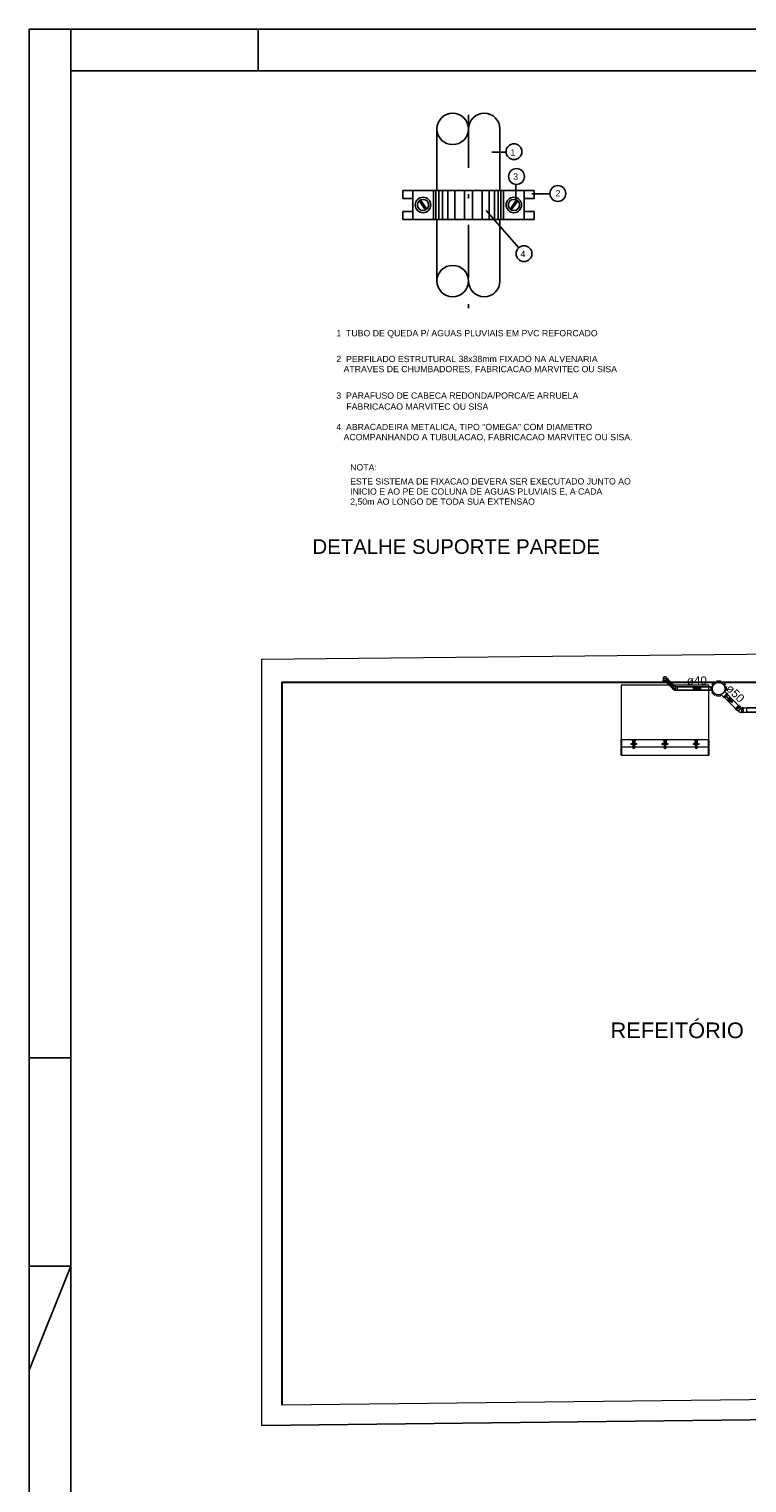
# Model space of a CAD drawing. Header units: millimetres. Extents: x 567 to 934, y -1 to 364.
# Tile 4 of 256: x 567 to 585, y 23 to 58. Entities that reach past the tile are written whole.
import ezdxf
from ezdxf.enums import TextEntityAlignment as Align

# ---------------------------------------------------------------- set-up
doc = ezdxf.new("R2010")
doc.units = ezdxf.units.MM
doc.header["$MEASUREMENT"] = 0
for name, pattern in [('DASHDOT', [2.54, 1.27, -0.635, 0, -0.635]), ('HIDDEN', [0.9525, 0.635, -0.3175]), ('NULL', [0])]:
    doc.linetypes.add(name, pattern=pattern)
doc.layers.get('0').update_dxf_attribs({"lineweight": 18})
for name, color, linetype in [('ARQ FINA', 8, 'Continuous'), ('FOLHA_PADRÃO', 7, 'Continuous'), ('TEX', 4, 'Continuous'), ('TIGRECAD', 3, 'Continuous')]:
    doc.layers.add(name, color=color, linetype=linetype)
for name, color, linetype, lineweight in [('Simbolos', 14, 'Continuous', 20), ('Simbolos_int', 14, 'Continuous', 15), ('TQ-Condutos', 14, 'Continuous', 25), ('TQ-Sentido conduto', 14, 'Continuous', 30), ('TQ-Textos conduto', 7, 'Continuous', 9)]:
    doc.layers.add(name, color=color, linetype=linetype, lineweight=lineweight)
doc.styles.add('Arial', font='arial.ttf')
doc.styles.add('R080', font='arial.ttf', dxfattribs={"height": 0.1})
doc.styles.add('ROMANS', font='arial.ttf')

# ---------------------------------------------------------------- blocks, each defined once
blk = doc.blocks.new('A1EST. 1500')
at = {"layer": 'FOLHA_PADRÃO', "color": 1, "linetype": 'Continuous'}
for p, q in [((0, 59.4), (0, 0)), ((150.008, 59.4), (0, 59.4)), ((1, 59.4), (1, 58.4)), ((5.5, 59.4), (5.5, 58.4))]:
    blk.add_line(p, q, dxfattribs=at)
at = {"layer": 'FOLHA_PADRÃO', "color": 1}
for p, q in [((1, 34.7), (0, 34.7)), ((1, 29.7), (0, 27.2)), ((1, 29.7), (0, 29.7))]:
    blk.add_line(p, q, dxfattribs=at)
at = {"layer": 'FOLHA_PADRÃO', "color": 6, "linetype": 'Continuous'}
blk.add_lwpolyline([(149, 58.4), (149, 1), (1, 1), (1, 58.4), (149, 58.4)], dxfattribs=at)

msp = doc.modelspace()

# ---------------------------------------------------------------- linework, layer by layer
at = {"layer": 'ARQ FINA', "lineweight": 5}
for p, q in [((573.041, 43.174), (585.666, 43.307)), ((573.041, 24.777), (573.041, 43.174)), ((573.521, 25.263), (573.521, 42.629)), ((573.521, 42.629), (586.146, 42.629)), ((573.521, 42.619), (586.146, 42.619)), ((573.531, 42.629), (573.531, 25.263)), ((583.771, 42.549), (581.671, 42.549)), ((581.671, 42.549), (581.671, 41.249)), ((583.771, 41.249), (583.771, 42.549)), ((581.671, 41.249), (583.771, 41.249)), ((581.671, 40.869), (581.671, 41.249)), ((581.673, 41.249), (581.673, 40.869)), ((581.921, 41.239), (581.921, 41.249)), ((581.921, 41.239), (582.021, 41.239)), ((581.944, 41.228), (581.923, 41.236)), ((582.019, 41.236), (581.923, 41.236)), ((581.948, 41.228), (581.944, 41.228)), ((581.948, 41.15), (581.948, 41.228)), ((581.948, 41.228), (581.995, 41.228)), ((581.96, 41.203), (581.982, 41.203)), ((581.96, 41.161), (581.96, 41.203)), ((581.98, 41.205), (581.962, 41.205)), ((581.982, 41.203), (581.982, 41.161)), ((581.999, 41.228), (581.995, 41.228)), ((581.995, 41.228), (581.995, 41.15)), ((582.019, 41.236), (581.999, 41.228)), ((582.021, 41.249), (582.021, 41.239)), ((582.671, 41.239), (582.671, 41.249)), ((582.671, 41.239), (582.771, 41.239)), ((582.694, 41.228), (582.673, 41.236)), ((582.769, 41.236), (582.673, 41.236)), ((582.698, 41.228), (582.694, 41.228)), ((582.698, 41.15), (582.698, 41.228)), ((582.698, 41.228), (582.745, 41.228)), ((582.71, 41.203), (582.732, 41.203)), ((582.71, 41.161), (582.71, 41.203)), ((582.73, 41.205), (582.712, 41.205)), ((582.732, 41.203), (582.732, 41.161)), ((582.749, 41.228), (582.745, 41.228)), ((582.745, 41.228), (582.745, 41.15)), ((582.769, 41.236), (582.749, 41.228)), ((582.771, 41.249), (582.771, 41.239)), ((583.421, 41.239), (583.421, 41.249)), ((583.421, 41.239), (583.521, 41.239)), ((583.444, 41.228), (583.423, 41.236)), ((583.519, 41.236), (583.423, 41.236)), ((583.448, 41.228), (583.444, 41.228)), ((583.448, 41.15), (583.448, 41.228)), ((583.448, 41.228), (583.495, 41.228)), ((583.46, 41.203), (583.482, 41.203)), ((583.46, 41.161), (583.46, 41.203)), ((583.48, 41.205), (583.462, 41.205)), ((583.482, 41.203), (583.482, 41.161)), ((583.499, 41.228), (583.495, 41.228)), ((583.495, 41.228), (583.495, 41.15)), ((583.519, 41.236), (583.499, 41.228)), ((583.521, 41.249), (583.521, 41.239)), ((583.769, 40.869), (583.769, 41.249)), ((583.771, 41.249), (583.771, 40.869)), ((581.671, 40.869), (581.671, 40.873)), ((581.671, 40.873), (583.771, 40.873)), ((581.671, 40.869), (583.771, 40.869)), ((581.671, 40.869), (581.673, 40.869)), ((581.673, 41.071), (581.945, 41.071)), ((581.905, 41.131), (581.905, 41.148)), ((581.907, 41.15), (581.948, 41.15)), ((581.907, 41.15), (581.907, 41.129)), ((581.948, 41.129), (581.907, 41.129)), ((581.952, 41.081), (581.953, 41.066)), ((581.96, 41.118), (581.96, 41.076)), ((581.96, 41.076), (581.982, 41.076)), ((581.98, 41.074), (581.962, 41.074)), ((581.982, 41.076), (581.982, 41.118)), ((581.991, 41.081), (581.989, 41.066)), ((581.995, 41.15), (582.035, 41.15)), ((582.035, 41.129), (581.995, 41.129)), ((581.998, 41.071), (582.695, 41.071)), ((582.035, 41.129), (582.035, 41.15)), ((582.037, 41.148), (582.037, 41.131)), ((582.655, 41.131), (582.655, 41.148)), ((582.657, 41.15), (582.698, 41.15)), ((582.657, 41.15), (582.657, 41.129)), ((582.698, 41.129), (582.657, 41.129)), ((582.702, 41.081), (582.703, 41.066)), ((582.71, 41.118), (582.71, 41.076)), ((582.71, 41.076), (582.732, 41.076)), ((582.73, 41.074), (582.712, 41.074)), ((582.732, 41.076), (582.732, 41.118)), ((582.741, 41.081), (582.739, 41.066)), ((582.745, 41.15), (582.785, 41.15)), ((582.785, 41.129), (582.745, 41.129)), ((582.748, 41.071), (583.445, 41.071)), ((582.785, 41.129), (582.785, 41.15)), ((582.787, 41.148), (582.787, 41.131)), ((583.405, 41.131), (583.405, 41.148)), ((583.407, 41.15), (583.448, 41.15)), ((583.407, 41.15), (583.407, 41.129)), ((583.448, 41.129), (583.407, 41.129)), ((583.452, 41.081), (583.453, 41.066)), ((583.46, 41.118), (583.46, 41.076)), ((583.46, 41.076), (583.482, 41.076)), ((583.48, 41.074), (583.462, 41.074)), ((583.482, 41.076), (583.482, 41.118)), ((583.491, 41.081), (583.489, 41.066)), ((583.495, 41.15), (583.535, 41.15)), ((583.535, 41.129), (583.495, 41.129)), ((583.498, 41.071), (583.769, 41.071)), ((583.535, 41.129), (583.535, 41.15)), ((583.537, 41.148), (583.537, 41.131)), ((583.769, 40.869), (583.771, 40.869)), ((583.771, 40.873), (583.771, 40.869)), ((585.755, 25.407), (573.521, 25.263)), ((597.448, 25.065), (573.041, 24.777)), ((573.041, 24.777), (585.76, 24.927))]:
    msp.add_line(p, q, dxfattribs=at)
for centre, radius in [((581.971, 41.139), 0.023), ((581.971, 41.139), 0.0171), ((582.721, 41.139), 0.023), ((582.721, 41.139), 0.0171), ((583.471, 41.139), 0.023), ((583.471, 41.139), 0.0171)]:
    msp.add_circle(centre, radius, dxfattribs=at)
for centre, radius, start, end in [((581.924, 41.239), 0.003, 180, 248.3999), ((581.962, 41.203), 0.002, 90, 180), ((581.98, 41.203), 0.002, 0, 90), ((582.018, 41.239), 0.003, 291.6001, 0), ((582.674, 41.239), 0.003, 180, 248.3999), ((582.712, 41.203), 0.002, 90, 180), ((582.73, 41.203), 0.002, 0, 90), ((582.768, 41.239), 0.003, 291.6001, 0), ((583.424, 41.239), 0.003, 180, 248.3999), ((583.462, 41.203), 0.002, 90, 180), ((583.48, 41.203), 0.002, 0, 90), ((583.518, 41.239), 0.003, 291.6001, 0), ((581.907, 41.148), 0.002, 90, 180), ((581.907, 41.131), 0.002, 180, 270), ((581.971, 41.059), 0.0288, 132.775, 47.2143), ((581.971, 41.139), 0.0245, 116.6055, 243.3945), ((582.897, 41.184), 0.951, 183.3746, 186.2701), ((581.971, 41.063), 0.0231, 145.2469, 34.7531), ((581.986, 41.134), 0.0383, 188.1656, 226.9062), ((581.971, 41.066), 0.0178, 180, 270), ((581.958, 41.161), 0.00201, 300, 0), ((581.958, 41.118), 0.00201, 0, 60), ((581.971, 41.146), 0.0184, 53.4959, 126.5041), ((581.971, 41.133), 0.0184, 233.4959, 306.5041), ((581.962, 41.076), 0.002, 180, 270), ((581.971, 41.066), 0.0178, 270, 0), ((581.98, 41.076), 0.002, 270, 0), ((581.984, 41.161), 0.00202, 180, 233.8896), ((581.971, 41.139), 0.0245, 296.6055, 63.3945), ((581.956, 41.134), 0.0383, 313.0938, 351.8344), ((581.971, 41.139), 0.0245, 296.6055, 333.5722), ((581.984, 41.118), 0.00202, 126.1104, 180), ((581.046, 41.184), 0.951, 353.7297, 356.6254), ((582.035, 41.148), 0.002, 0, 90), ((582.035, 41.131), 0.002, 270, 0), ((582.657, 41.148), 0.002, 90, 180), ((582.657, 41.131), 0.002, 180, 270), ((582.721, 41.059), 0.0288, 132.775, 47.2143), ((582.721, 41.139), 0.0245, 116.6055, 243.3945), ((583.647, 41.184), 0.951, 183.3746, 186.2701), ((582.721, 41.063), 0.0231, 145.2469, 34.7531), ((582.736, 41.134), 0.0383, 188.1656, 226.9062), ((582.721, 41.066), 0.0178, 180, 270), ((582.708, 41.161), 0.00201, 300, 0), ((582.708, 41.118), 0.00201, 0, 60), ((582.721, 41.146), 0.0184, 53.4959, 126.5041), ((582.721, 41.133), 0.0184, 233.4959, 306.5041), ((582.712, 41.076), 0.002, 180, 270), ((582.721, 41.066), 0.0178, 270, 0), ((582.73, 41.076), 0.002, 270, 0), ((582.734, 41.161), 0.00202, 180, 233.8896), ((582.721, 41.139), 0.0245, 296.6055, 63.3945), ((582.706, 41.134), 0.0383, 313.0938, 351.8344), ((582.721, 41.139), 0.0245, 296.6055, 333.5722), ((582.734, 41.118), 0.00202, 126.1104, 180), ((581.796, 41.184), 0.951, 353.7297, 356.6254), ((582.785, 41.148), 0.002, 0, 90), ((582.785, 41.131), 0.002, 270, 0), ((583.407, 41.148), 0.002, 90, 180), ((583.407, 41.131), 0.002, 180, 270), ((583.471, 41.059), 0.0288, 132.775, 47.2143), ((583.471, 41.139), 0.0245, 116.6055, 243.3945), ((584.397, 41.184), 0.951, 183.3746, 186.2701), ((583.471, 41.063), 0.0231, 145.2469, 34.7531), ((583.486, 41.134), 0.0383, 188.1656, 226.9062), ((583.471, 41.066), 0.0178, 180, 270), ((583.458, 41.161), 0.00201, 300, 0), ((583.458, 41.118), 0.00201, 0, 60), ((583.471, 41.146), 0.0184, 53.4959, 126.5041), ((583.471, 41.133), 0.0184, 233.4959, 306.5041), ((583.462, 41.076), 0.002, 180, 270), ((583.471, 41.066), 0.0178, 270, 0), ((583.48, 41.076), 0.002, 270, 0), ((583.484, 41.161), 0.00202, 180, 233.8896), ((583.471, 41.139), 0.0245, 296.6055, 63.3945), ((583.456, 41.134), 0.0383, 313.0938, 351.8344), ((583.471, 41.139), 0.0245, 296.6055, 333.5722), ((583.484, 41.118), 0.00202, 126.1104, 180), ((582.546, 41.184), 0.951, 353.7297, 356.6254), ((583.535, 41.148), 0.002, 0, 90), ((583.535, 41.131), 0.002, 270, 0)]:
    msp.add_arc(centre, radius, start, end, dxfattribs=at)
at = {"layer": 'Simbolos'}
for p, q in [((582.671, 42.626), (582.671, 42.635)), ((582.673, 42.637), (582.675, 42.638)), ((582.673, 42.624), (582.676, 42.623)), ((582.677, 42.668), (582.68, 42.671)), ((582.677, 42.64), (582.677, 42.668)), ((582.677, 42.615), (582.677, 42.621)), ((582.765, 42.615), (582.677, 42.615)), ((582.68, 42.709), (582.68, 42.689)), ((582.68, 42.689), (582.68, 42.671)), ((582.762, 42.709), (582.762, 42.689)), ((582.762, 42.689), (582.762, 42.671)), ((582.765, 42.668), (582.762, 42.671)), ((582.764, 42.724), (582.776, 42.713)), ((582.809, 42.686), (582.765, 42.643)), ((582.765, 42.64), (582.765, 42.668)), ((582.765, 42.615), (582.765, 42.621)), ((582.77, 42.637), (582.767, 42.638)), ((582.77, 42.624), (582.767, 42.623)), ((582.771, 42.626), (582.771, 42.635)), ((582.779, 42.713), (582.776, 42.713)), ((582.8, 42.692), (582.779, 42.713)), ((582.803, 42.692), (582.8, 42.692)), ((582.809, 42.686), (582.803, 42.692)), ((583.849, 42.566), (583.913, 42.63)), ((583.913, 42.63), (583.94, 42.603)), ((583.965, 42.652), (583.965, 42.613)), ((583.965, 42.652), (584.055, 42.652)), ((584.055, 42.652), (584.055, 42.613)), ((584.108, 42.63), (584.08, 42.603)), ((584.108, 42.63), (584.172, 42.566)), ((582.955, 42.54), (582.89, 42.476)), ((582.89, 42.476), (582.896, 42.47)), ((582.896, 42.47), (582.899, 42.47)), ((582.899, 42.47), (582.92, 42.449)), ((582.92, 42.449), (582.923, 42.449)), ((582.955, 42.54), (582.96, 42.534)), ((582.96, 42.534), (582.96, 42.532)), ((582.96, 42.532), (582.979, 42.512)), ((582.976, 42.425), (582.974, 42.428)), ((583.006, 42.425), (582.976, 42.425)), ((583.006, 42.512), (582.979, 42.512)), ((583.008, 42.514), (583.006, 42.512)), ((583.008, 42.423), (583.006, 42.425)), ((583.016, 42.514), (583.008, 42.514)), ((583.016, 42.423), (583.008, 42.423)), ((583.016, 42.514), (583.016, 42.423)), ((583.827, 42.514), (583.866, 42.514)), ((583.827, 42.424), (583.827, 42.514)), ((583.827, 42.424), (583.866, 42.424)), ((583.849, 42.566), (583.877, 42.539)), ((583.849, 42.371), (583.877, 42.399)), ((583.913, 42.308), (583.849, 42.371)), ((583.913, 42.308), (583.94, 42.335)), ((583.965, 42.286), (583.965, 42.325)), ((584.055, 42.286), (583.965, 42.286)), ((584.055, 42.286), (584.055, 42.325)), ((584.129, 42.273), (584.071, 42.331)), ((584.126, 42.266), (584.129, 42.27)), ((584.138, 42.251), (584.126, 42.263)), ((584.141, 42.25), (584.146, 42.254)), ((584.172, 42.566), (584.144, 42.539)), ((584.207, 42.35), (584.148, 42.408)), ((584.155, 42.247), (584.149, 42.253)), ((584.193, 42.514), (584.154, 42.514)), ((584.193, 42.424), (584.154, 42.424)), ((584.232, 42.324), (584.155, 42.247)), ((584.193, 42.514), (584.193, 42.424)), ((584.213, 42.353), (584.209, 42.35)), ((584.228, 42.341), (584.216, 42.353)), ((584.229, 42.338), (584.226, 42.333)), ((584.232, 42.324), (584.226, 42.331)), ((584.413, 41.989), (584.49, 42.066)), ((584.413, 41.989), (584.419, 41.983)), ((584.416, 41.975), (584.42, 41.98)), ((584.417, 41.972), (584.429, 41.96)), ((584.432, 41.96), (584.436, 41.963)), ((584.439, 41.963), (584.445, 41.957)), ((584.445, 41.957), (584.446, 41.957)), ((584.446, 41.957), (584.47, 41.933)), ((584.47, 41.933), (584.475, 41.933)), ((584.475, 41.933), (584.478, 41.929)), ((584.478, 41.929), (584.476, 41.927)), ((584.476, 41.927), (584.481, 41.923)), ((584.483, 41.925), (584.481, 41.923)), ((584.49, 42.066), (584.497, 42.06)), ((584.504, 42.063), (584.499, 42.06)), ((584.507, 42.062), (584.519, 42.05)), ((584.519, 42.047), (584.516, 42.043)), ((584.516, 42.041), (584.523, 42.034)), ((584.523, 42.034), (584.523, 42.033)), ((584.523, 42.033), (584.546, 42.01)), ((584.54, 41.905), (584.564, 41.905)), ((584.546, 42.01), (584.546, 42.009)), ((584.548, 42.007), (584.564, 42.007)), ((584.564, 41.901), (584.564, 42.011)), ((584.564, 42.011), (584.573, 42.011)), ((584.564, 41.901), (584.573, 41.901)), ((584.577, 42.018), (584.575, 42.012)), ((584.577, 41.894), (584.575, 41.9)), ((584.579, 42.019), (584.596, 42.019)), ((584.579, 41.892), (584.596, 41.892)), ((584.598, 42.018), (584.599, 42.012)), ((584.598, 41.894), (584.599, 41.899)), ((584.601, 42.011), (584.61, 42.011)), ((584.601, 41.901), (584.61, 41.901)), ((584.61, 42.011), (584.61, 42.01)), ((584.61, 42.01), (584.688, 42.01)), ((584.61, 41.902), (584.688, 41.902)), ((584.61, 41.901), (584.61, 41.902))]:
    msp.add_line(p, q, dxfattribs=at)
for points in [[(582.673, 42.637), (582.673, 42.637), (582.672, 42.637), (582.672, 42.637), (582.672, 42.637), (582.672, 42.637), (582.671, 42.636), (582.671, 42.636), (582.671, 42.636), (582.671, 42.635)], [(582.671, 42.626), (582.671, 42.626), (582.671, 42.625), (582.671, 42.625), (582.671, 42.625), (582.672, 42.625), (582.672, 42.624), (582.672, 42.624), (582.672, 42.624), (582.673, 42.624)], [(582.675, 42.638), (582.676, 42.638), (582.676, 42.638), (582.676, 42.638), (582.677, 42.638), (582.677, 42.638), (582.677, 42.639), (582.677, 42.639), (582.677, 42.639), (582.677, 42.64)], [(582.677, 42.621), (582.677, 42.622), (582.677, 42.622), (582.677, 42.622), (582.677, 42.622), (582.677, 42.623), (582.676, 42.623), (582.676, 42.623), (582.676, 42.623), (582.676, 42.623)], [(582.762, 42.709), (582.762, 42.716), (582.76, 42.723), (582.757, 42.73), (582.753, 42.735), (582.748, 42.741), (582.742, 42.745), (582.735, 42.748), (582.728, 42.75), (582.721, 42.75), (582.714, 42.75), (582.707, 42.748), (582.701, 42.745), (582.695, 42.741), (582.69, 42.735), (582.686, 42.73), (582.683, 42.723), (582.681, 42.716), (582.68, 42.709)], [(582.765, 42.64), (582.765, 42.639), (582.765, 42.639), (582.766, 42.639), (582.766, 42.638), (582.766, 42.638), (582.766, 42.638), (582.767, 42.638), (582.767, 42.638), (582.767, 42.638)], [(582.767, 42.623), (582.767, 42.623), (582.766, 42.623), (582.766, 42.623), (582.766, 42.623), (582.766, 42.622), (582.766, 42.622), (582.765, 42.622), (582.765, 42.622), (582.765, 42.621)], [(582.771, 42.635), (582.771, 42.636), (582.771, 42.636), (582.771, 42.636), (582.771, 42.637), (582.771, 42.637), (582.77, 42.637), (582.77, 42.637), (582.77, 42.637), (582.77, 42.637)], [(582.77, 42.624), (582.77, 42.624), (582.77, 42.624), (582.771, 42.624), (582.771, 42.625), (582.771, 42.625), (582.771, 42.625), (582.771, 42.625), (582.771, 42.626), (582.771, 42.626)], [(582.923, 42.449), (582.928, 42.445), (582.934, 42.442), (582.939, 42.439), (582.945, 42.436), (582.95, 42.434), (582.956, 42.432), (582.962, 42.43), (582.968, 42.429), (582.974, 42.428)], [(584.126, 42.266), (584.126, 42.266), (584.126, 42.265), (584.126, 42.265), (584.125, 42.265), (584.125, 42.264), (584.126, 42.264), (584.126, 42.264), (584.126, 42.263), (584.126, 42.263)], [(584.129, 42.27), (584.13, 42.27), (584.13, 42.27), (584.13, 42.271), (584.13, 42.271), (584.13, 42.271), (584.13, 42.272), (584.13, 42.272), (584.129, 42.272), (584.129, 42.273)], [(584.138, 42.251), (584.139, 42.251), (584.139, 42.25), (584.139, 42.25), (584.139, 42.25), (584.14, 42.25), (584.14, 42.25), (584.14, 42.25), (584.141, 42.25), (584.141, 42.25)], [(584.149, 42.253), (584.148, 42.253), (584.148, 42.254), (584.148, 42.254), (584.148, 42.254), (584.147, 42.254), (584.147, 42.254), (584.147, 42.254), (584.146, 42.254), (584.146, 42.254)], [(584.207, 42.35), (584.207, 42.35), (584.207, 42.35), (584.207, 42.349), (584.208, 42.349), (584.208, 42.349), (584.208, 42.349), (584.209, 42.35), (584.209, 42.35), (584.209, 42.35)], [(584.216, 42.353), (584.216, 42.353), (584.215, 42.353), (584.215, 42.354), (584.215, 42.354), (584.215, 42.354), (584.214, 42.354), (584.214, 42.354), (584.214, 42.353), (584.213, 42.353)], [(584.226, 42.333), (584.226, 42.333), (584.225, 42.332), (584.225, 42.332), (584.225, 42.332), (584.225, 42.332), (584.225, 42.331), (584.226, 42.331), (584.226, 42.331), (584.226, 42.331)], [(584.229, 42.338), (584.229, 42.339), (584.229, 42.339), (584.229, 42.339), (584.229, 42.339), (584.229, 42.34), (584.229, 42.34), (584.229, 42.34), (584.229, 42.34), (584.228, 42.341)], [(584.416, 41.975), (584.416, 41.975), (584.416, 41.974), (584.416, 41.974), (584.416, 41.974), (584.416, 41.973), (584.416, 41.973), (584.416, 41.973), (584.417, 41.973), (584.417, 41.972)], [(584.42, 41.98), (584.42, 41.98), (584.42, 41.981), (584.42, 41.981), (584.42, 41.981), (584.42, 41.982), (584.42, 41.982), (584.42, 41.982), (584.419, 41.982), (584.419, 41.983)], [(584.429, 41.96), (584.429, 41.96), (584.43, 41.96), (584.43, 41.96), (584.43, 41.959), (584.431, 41.959), (584.431, 41.96), (584.431, 41.96), (584.432, 41.96), (584.432, 41.96)], [(584.439, 41.963), (584.438, 41.963), (584.438, 41.964), (584.438, 41.964), (584.437, 41.964), (584.437, 41.964), (584.437, 41.964), (584.436, 41.964), (584.436, 41.963), (584.436, 41.963)], [(584.483, 41.925), (584.488, 41.921), (584.494, 41.917), (584.5, 41.914), (584.506, 41.911), (584.513, 41.909), (584.519, 41.907), (584.526, 41.906), (584.533, 41.905), (584.54, 41.905)], [(584.497, 42.06), (584.497, 42.06), (584.497, 42.06), (584.497, 42.059), (584.498, 42.059), (584.498, 42.059), (584.498, 42.059), (584.498, 42.059), (584.499, 42.06), (584.499, 42.06)], [(584.507, 42.062), (584.506, 42.063), (584.506, 42.063), (584.506, 42.063), (584.506, 42.063), (584.505, 42.063), (584.505, 42.063), (584.505, 42.063), (584.505, 42.063), (584.504, 42.063)], [(584.516, 42.043), (584.516, 42.043), (584.516, 42.043), (584.515, 42.042), (584.515, 42.042), (584.515, 42.042), (584.515, 42.041), (584.516, 42.041), (584.516, 42.041), (584.516, 42.041)], [(584.519, 42.047), (584.519, 42.048), (584.52, 42.048), (584.52, 42.048), (584.52, 42.048), (584.52, 42.049), (584.52, 42.049), (584.519, 42.049), (584.519, 42.05), (584.519, 42.05)], [(584.546, 42.009), (584.546, 42.008), (584.546, 42.008), (584.546, 42.008), (584.546, 42.008), (584.547, 42.008), (584.547, 42.008), (584.547, 42.007), (584.547, 42.007), (584.547, 42.007), (584.547, 42.007), (584.547, 42.007), (584.547, 42.007), (584.547, 42.007), (584.548, 42.007), (584.548, 42.007), (584.548, 42.007), (584.548, 42.007), (584.548, 42.007)], [(584.573, 42.011), (584.573, 42.011), (584.574, 42.011), (584.574, 42.011), (584.574, 42.011), (584.575, 42.011), (584.575, 42.011), (584.575, 42.012), (584.575, 42.012), (584.575, 42.012)], [(584.575, 41.9), (584.575, 41.9), (584.575, 41.9), (584.575, 41.9), (584.575, 41.901), (584.574, 41.901), (584.574, 41.901), (584.574, 41.901), (584.573, 41.901), (584.573, 41.901)], [(584.579, 42.019), (584.578, 42.019), (584.578, 42.019), (584.578, 42.019), (584.578, 42.019), (584.577, 42.019), (584.577, 42.019), (584.577, 42.019), (584.577, 42.018), (584.577, 42.018)], [(584.577, 41.894), (584.577, 41.893), (584.577, 41.893), (584.577, 41.893), (584.577, 41.893), (584.578, 41.893), (584.578, 41.892), (584.578, 41.892), (584.578, 41.892), (584.579, 41.892)], [(584.598, 42.018), (584.598, 42.018), (584.598, 42.018), (584.598, 42.019), (584.598, 42.019), (584.597, 42.019), (584.597, 42.019), (584.597, 42.019), (584.596, 42.019), (584.596, 42.019)], [(584.596, 41.892), (584.596, 41.892), (584.597, 41.892), (584.597, 41.892), (584.597, 41.893), (584.598, 41.893), (584.598, 41.893), (584.598, 41.893), (584.598, 41.894), (584.598, 41.894)], [(584.599, 42.012), (584.599, 42.012), (584.599, 42.012), (584.599, 42.011), (584.599, 42.011), (584.599, 42.011), (584.6, 42.011), (584.6, 42.011), (584.6, 42.011), (584.601, 42.011)], [(584.601, 41.901), (584.6, 41.901), (584.6, 41.901), (584.6, 41.901), (584.599, 41.901), (584.599, 41.901), (584.599, 41.9), (584.599, 41.9), (584.599, 41.9), (584.599, 41.899)]]:
    msp.add_lwpolyline(points, dxfattribs=at)
msp.add_circle((584.01, 42.469), 0.151, dxfattribs=at)
at = {"layer": 'Simbolos_int'}
for p, q in [((582.677, 42.638), (582.765, 42.638)), ((582.677, 42.623), (582.765, 42.623)), ((582.68, 42.671), (582.762, 42.671)), ((582.702, 42.709), (582.737, 42.709)), ((582.721, 42.723), (582.721, 42.698)), ((582.8, 42.692), (582.765, 42.657)), ((582.776, 42.713), (582.767, 42.704)), ((582.899, 42.47), (582.96, 42.532)), ((582.974, 42.499), (582.923, 42.449)), ((582.974, 42.499), (582.976, 42.505)), ((582.974, 42.428), (582.974, 42.499)), ((582.976, 42.505), (582.979, 42.512)), ((583.006, 42.512), (583.006, 42.425)), ((584.208, 42.349), (584.13, 42.271)), ((584.225, 42.332), (584.148, 42.254)), ((584.42, 41.981), (584.498, 42.059)), ((584.437, 41.964), (584.515, 42.042)), ((584.445, 41.957), (584.523, 42.034)), ((584.475, 41.933), (584.548, 42.007)), ((584.478, 41.929), (584.556, 42.007)), ((584.483, 41.925), (584.565, 42.006)), ((584.564, 42.007), (584.564, 41.905)), ((584.575, 41.901), (584.575, 42.011)), ((584.599, 41.901), (584.599, 42.011)), ((584.61, 41.901), (584.61, 42.011)), ((584.688, 41.902), (584.688, 42.01))]:
    msp.add_line(p, q, dxfattribs=at)
for points in [[(582.764, 42.724), (582.762, 42.729), (582.759, 42.734), (582.756, 42.738), (582.752, 42.742), (582.748, 42.746), (582.743, 42.749), (582.738, 42.751), (582.733, 42.753), (582.728, 42.754), (582.723, 42.755), (582.717, 42.754), (582.712, 42.754), (582.706, 42.752), (582.701, 42.75), (582.697, 42.747), (582.692, 42.744), (582.688, 42.74), (582.685, 42.736), (582.682, 42.732), (582.679, 42.727), (582.677, 42.722), (582.676, 42.716), (582.676, 42.711), (582.676, 42.705), (582.677, 42.7), (582.678, 42.695), (582.68, 42.689)], [(582.762, 42.689), (582.765, 42.696), (582.766, 42.702), (582.767, 42.709), (582.766, 42.716), (582.765, 42.723), (582.762, 42.729), (582.759, 42.735), (582.755, 42.74), (582.75, 42.745), (582.744, 42.749), (582.738, 42.751), (582.731, 42.753), (582.725, 42.755), (582.718, 42.755), (582.711, 42.753), (582.705, 42.751), (582.699, 42.749), (582.693, 42.745), (582.688, 42.74), (582.684, 42.735), (582.68, 42.729), (582.678, 42.723), (582.676, 42.716), (582.676, 42.709), (582.676, 42.702), (582.678, 42.696), (582.68, 42.689)]]:
    msp.add_lwpolyline(points, dxfattribs=at)
at = {"layer": 'TIGRECAD', "color": 1, "linetype": 'DASHDOT'}
msp.add_line((578.001, 56.246), (578.001, 51.531), dxfattribs=at)
at = {"layer": 'TIGRECAD', "color": 2}
for p, q in [((577.245, 54.432), (577.245, 55.909)), ((578.757, 54.432), (578.757, 55.909)), ((577.245, 52.254), (577.245, 53.731)), ((578.757, 52.254), (578.757, 53.731))]:
    msp.add_line(p, q, dxfattribs=at)
at = {"layer": 'TIGRECAD', "color": 1}
for p, q in [((578.903, 55.353), (578.565, 55.353)), ((579.137, 54.565), (579.137, 54.219)), ((577.22, 53.717), (577.22, 54.418)), ((577.29, 53.731), (577.29, 54.432)), ((577.374, 53.731), (577.374, 54.432)), ((577.507, 53.731), (577.507, 54.432)), ((577.675, 53.731), (577.675, 54.432)), ((577.906, 53.731), (577.906, 54.432)), ((578.096, 53.731), (578.096, 54.432)), ((578.327, 53.731), (578.327, 54.432)), ((578.495, 53.731), (578.495, 54.432)), ((578.628, 53.731), (578.628, 54.432)), ((578.712, 53.731), (578.712, 54.432)), ((578.782, 53.717), (578.782, 54.418)), ((579.95, 54.349), (579.526, 54.349)), ((579.214, 53.051), (578.427, 53.951))]:
    msp.add_line(p, q, dxfattribs=at)
at = {"layer": 'TIGRECAD', "color": 3}
for p, q in [((576.422, 54.432), (579.58, 54.432)), ((576.422, 54.239), (576.422, 54.432)), ((576.422, 54.239), (576.664, 54.239)), ((576.664, 53.731), (576.664, 54.432)), ((576.819, 54.181), (576.973, 53.962)), ((576.848, 54.201), (577.002, 53.982)), ((577.158, 53.731), (577.158, 54.432)), ((578.845, 53.731), (578.845, 54.432)), ((579.154, 54.201), (579, 53.982)), ((579.183, 54.181), (579.029, 53.962)), ((579.338, 53.731), (579.338, 54.432)), ((579.58, 54.239), (579.338, 54.239)), ((579.58, 54.432), (579.58, 54.239)), ((576.422, 53.924), (576.422, 53.731)), ((576.422, 53.924), (576.664, 53.924)), ((579.58, 53.924), (579.338, 53.924)), ((579.58, 53.731), (579.58, 53.924)), ((576.422, 53.731), (579.58, 53.731))]:
    msp.add_line(p, q, dxfattribs=at)
at = {"layer": 'TIGRECAD', "color": 2}
for centre in [(577.623, 55.909), (577.623, 52.254)]:
    msp.add_circle(centre, 0.378, dxfattribs=at)
at = {"layer": 'TIGRECAD', "color": 1}
for centre in [(579.093, 55.361), (579.154, 54.764), (580.149, 54.358), (579.336, 52.913)]:
    msp.add_circle(centre, 0.19, dxfattribs=at)
at = {"layer": 'TIGRECAD', "color": 3}
for centre, radius in [((576.911, 54.082), 0.186), ((576.911, 54.082), 0.135), ((579.091, 54.082), 0.186), ((579.091, 54.082), 0.135)]:
    msp.add_circle(centre, radius, dxfattribs=at)
at = {"layer": 'TIGRECAD', "color": 2}
for centre, start, end in [((578.379, 55.909), 0, 180), ((578.379, 52.254), 180, 0)]:
    msp.add_arc(centre, 0.378, start, end, dxfattribs=at)
at = {"layer": 'TQ-Condutos'}
for p, q in [((582.759, 42.615), (582.894, 42.479)), ((582.805, 42.682), (582.951, 42.536)), ((583.016, 42.509), (583.827, 42.509)), ((583.016, 42.429), (583.827, 42.429)), ((584.158, 42.25), (584.416, 41.992)), ((584.229, 42.322), (584.488, 42.063)), ((584.688, 42.007), (592.814, 42.007)), ((584.688, 41.905), (592.814, 41.905))]:
    msp.add_line(p, q, dxfattribs=at)
at = {"layer": 'TQ-Sentido conduto'}
for p, q in [((582.85, 42.626), (582.804, 42.581)), ((582.912, 42.518), (582.85, 42.626)), ((582.804, 42.581), (582.912, 42.518)), ((583.586, 42.469), (583.465, 42.501)), ((583.465, 42.501), (583.465, 42.437)), ((583.465, 42.437), (583.586, 42.469)), ((584.275, 42.25), (584.229, 42.204)), ((584.338, 42.142), (584.275, 42.25)), ((584.229, 42.204), (584.338, 42.142))]:
    msp.add_line(p, q, dxfattribs=at)
for points in [[(582.771, 42.66), (582.912, 42.518)], [(583.386, 42.469), (583.586, 42.469)], [(584.196, 42.283), (584.338, 42.142)]]:
    msp.add_lwpolyline(points, dxfattribs=at)

# ---------------------------------------------------------------- block references
msp.add_blockref('A1EST. 1500', (567.449, -1.095))

# ---------------------------------------------------------------- texts
at = {"layer": 'ARQ FINA', "linetype": 'NULL', "lineweight": 5, "insert": (581.413, 34.072), "char_height": 0.375, "width": 6.40473, "attachment_point": 7, "line_spacing_factor": 0.9, "style": 'Arial'}
msp.add_mtext('REFEITÓRIO', dxfattribs=at)
at = {"layer": 'TEX', "color": 5, "linetype": 'HIDDEN', "style": 'ROMANS'}
msp.add_text('DETALHE SUPORTE PAREDE', height=0.35, dxfattribs=at).set_placement((577.705, 45.704), align=Align.CENTER)
at = {"layer": 'TIGRECAD', "color": 3, "style": 'R080'}
for s, p in [('1', (579.009, 55.265)), ('3', (579.076, 54.69)), ('2', (580.093, 54.289)), ('4', (579.25, 52.831)), ('1  TUBO DE QUEDA P/ AGUAS PLUVIAIS EM PVC REFORCADO', (574.828, 50.928)), ('2  PERFILADO ESTRUTURAL 38x38mm FIXADO NA ALVENARIA', (574.828, 50.309)), ('   ATRAVES DE CHUMBADORES, FABRICACAO MARVITEC OU SISA', (574.828, 50.067)), ('3  PARAFUSO DE CABECA REDONDA/PORCA/E ARRUELA', (574.828, 49.43)), ('   FABRICACAO MARVITEC OU SISA', (574.893, 49.166)), ('4  ABRACADEIRA METALICA, TIPO "OMEGA" COM DIAMETRO ', (574.828, 48.676)), ('   ACOMPANHANDO A TUBULACAO, FABRICACAO MARVITEC OU SISA.', (574.828, 48.433)), ('ESTE SISTEMA DE FIXACAO DEVERA SER EXECUTADO JUNTO AO', (575.16, 47.37)), ('INICIO E AO PE DE COLUNA DE AGUAS PLUVIAIS E, A CADA ', (575.16, 47.127)), ('2,50m AO LONGO DE TODA SUA EXTENSAO', (575.16, 46.884))]:
    msp.add_text(s, height=0.15, dxfattribs=at).set_placement(p)
at = {"layer": 'TIGRECAD', "color": 4, "style": 'R080'}
msp.add_text('NOTA:', height=0.15, dxfattribs=at).set_placement((575.16, 47.707))
at = {"layer": 'TQ-Textos conduto', "linetype": 'NULL', "insert": (583.486, 42.557), "char_height": 0.2, "width": 0.9628, "attachment_point": 8, "line_spacing_factor": 0.6, "style": 'Arial'}
msp.add_mtext('ø40', dxfattribs=at)
at = {"layer": 'TQ-Textos conduto', "linetype": 'NULL', "insert": (584.336, 42.282), "char_height": 0.2, "width": 0.9628, "attachment_point": 8, "rotation": 314.9999, "line_spacing_factor": 0.6, "style": 'Arial'}
msp.add_mtext('ø50', dxfattribs=at)

doc.saveas('drawing.dxf')
